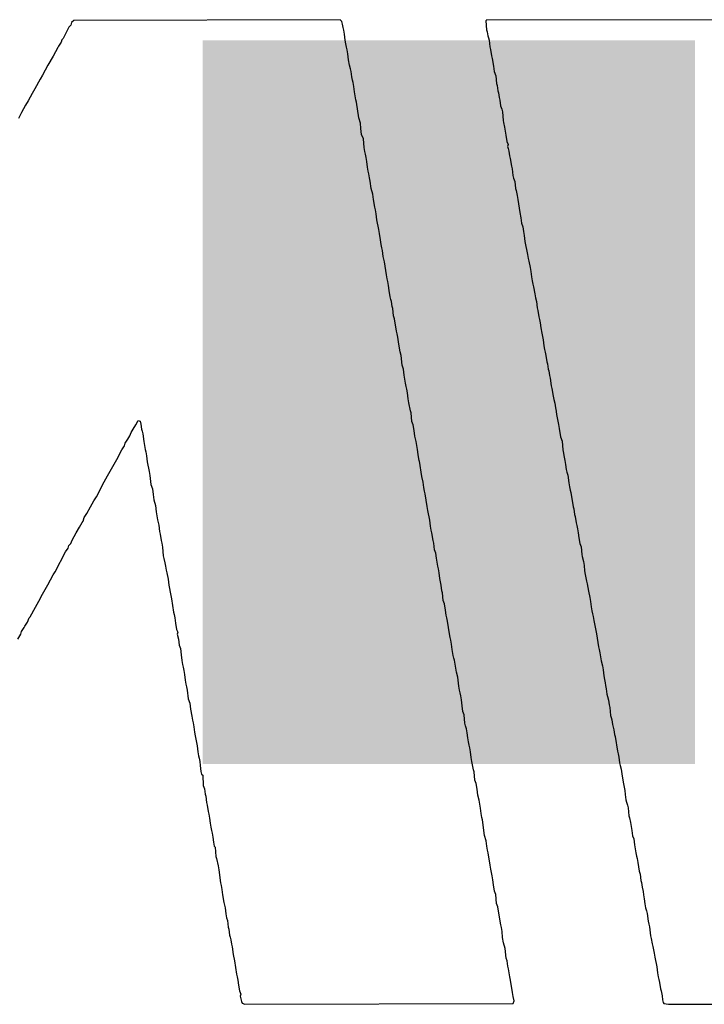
# Model space of a CAD drawing. Header units: inches. Extents: x 0 to 12.2, y 0 to 7.
# Tile 34 of 154: x 2.8198 to 2.9131, y 0.6153 to 0.7493. Entities that reach past the tile are written whole.
import ezdxf

# ---------------------------------------------------------------- set-up
doc = ezdxf.new("R2010")
doc.units = ezdxf.units.IN
doc.header["$MEASUREMENT"] = 0
for name, color, linetype in [('Bottom Overlay', 54, 'Continuous'), ('Top Layer', 1, 'Continuous'), ('Top Paste', 8, 'Continuous'), ('Top Solder', 216, 'Continuous')]:
    doc.layers.add(name, color=color, linetype=linetype)

# ---------------------------------------------------------------- blocks, each defined once
blk = doc.blocks.new('TS_1002S_12026C_45')
at = {"layer": 'Top Layer'}
blk.add_hatch(color=1, dxfattribs=at).paths.add_polyline_path([(0.13385, 0.1181), (0.22441, 0.1181), (0.22441, 0.05905), (0.13385, 0.05905)])
at = {"layer": 'Top Paste'}
blk.add_hatch(color=8, dxfattribs=at).paths.add_polyline_path([(0.13385, 0.1181), (0.22441, 0.1181), (0.22441, 0.05905), (0.13385, 0.05905)])
at = {"layer": 'Top Solder'}
blk.add_hatch(color=216, dxfattribs=at).paths.add_polyline_path([(0.12985, 0.1221), (0.22841, 0.1221), (0.22841, 0.05505), (0.12985, 0.05505)])

msp = doc.modelspace()

# ---------------------------------------------------------------- linework, layer by layer
at = {"layer": 'Bottom Overlay'}
for p, q in [((2.86345, 0.74933), (2.82719, 0.74924)), ((2.86371, 0.74906), (2.86345, 0.74933)), ((2.88345, 0.74933), (2.88332, 0.74919)), ((2.91993, 0.74928), (2.88345, 0.74933)), ((2.82652, 0.7483), (2.82572, 0.74678)), ((2.82679, 0.74857), (2.82652, 0.7483)), ((2.82688, 0.74893), (2.82679, 0.74857)), ((2.82719, 0.74924), (2.82688, 0.74893)), ((2.8638, 0.7487), (2.86371, 0.74906)), ((2.86389, 0.74826), (2.8638, 0.7487)), ((2.86398, 0.7479), (2.86389, 0.74826)), ((2.88332, 0.74919), (2.88341, 0.74794)), ((2.82572, 0.74678), (2.82554, 0.7466)), ((2.86407, 0.74736), (2.86398, 0.7479)), ((2.86416, 0.74656), (2.86407, 0.74736)), ((2.88341, 0.74794), (2.8835, 0.74768)), ((2.8835, 0.74768), (2.88358, 0.74714)), ((2.88358, 0.74714), (2.88367, 0.74687)), ((2.88367, 0.74687), (2.88376, 0.74652)), ((2.825, 0.74553), (2.82438, 0.74437)), ((2.82509, 0.74571), (2.825, 0.74553)), ((2.82545, 0.74625), (2.82509, 0.74571)), ((2.82554, 0.7466), (2.82545, 0.74625)), ((2.86425, 0.74602), (2.86416, 0.74656)), ((2.86434, 0.74558), (2.86425, 0.74602)), ((2.86443, 0.74522), (2.86434, 0.74558)), ((2.88376, 0.74652), (2.88385, 0.74562)), ((2.88385, 0.74562), (2.88394, 0.74527)), ((2.82438, 0.74437), (2.82366, 0.74312)), ((2.86452, 0.74468), (2.86443, 0.74522)), ((2.86461, 0.74388), (2.86452, 0.74468)), ((2.88394, 0.74527), (2.88408, 0.74442)), ((2.88408, 0.74442), (2.88417, 0.74406)), ((2.88417, 0.74406), (2.88434, 0.74299)), ((2.82366, 0.74312), (2.82295, 0.74178)), ((2.86474, 0.74312), (2.86461, 0.74388)), ((2.86488, 0.74263), (2.86474, 0.74312)), ((2.86496, 0.74227), (2.86488, 0.74263)), ((2.88434, 0.74299), (2.88443, 0.74227)), ((2.82295, 0.74178), (2.82259, 0.74125)), ((2.86505, 0.74156), (2.86496, 0.74227)), ((2.86514, 0.74111), (2.86505, 0.74156)), ((2.88443, 0.74227), (2.88466, 0.74169)), ((2.88466, 0.74169), (2.88475, 0.74062)), ((2.82259, 0.74125), (2.82188, 0.73991)), ((2.86523, 0.74076), (2.86514, 0.74111)), ((2.86532, 0.74022), (2.86523, 0.74076)), ((2.86541, 0.7395), (2.86532, 0.74022)), ((2.88475, 0.74062), (2.88484, 0.74035)), ((2.88484, 0.74035), (2.88492, 0.73964)), ((2.82152, 0.73928), (2.82098, 0.7383)), ((2.82188, 0.73991), (2.82152, 0.73928)), ((2.86559, 0.73843), (2.86541, 0.7395)), ((2.88492, 0.73964), (2.88501, 0.73937)), ((2.88501, 0.73937), (2.8851, 0.73875)), ((2.8851, 0.73875), (2.88519, 0.73839)), ((2.82063, 0.73767), (2.82009, 0.73669)), ((2.82098, 0.7383), (2.82063, 0.73767)), ((2.86568, 0.73808), (2.86559, 0.73843)), ((2.86599, 0.73598), (2.86568, 0.73808)), ((2.88519, 0.73839), (2.88528, 0.73758)), ((2.88528, 0.73758), (2.88546, 0.73714)), ((2.82009, 0.73669), (2.81964, 0.73589)), ((2.86622, 0.73522), (2.86599, 0.73598)), ((2.88546, 0.73714), (2.88555, 0.73678)), ((2.88555, 0.73678), (2.88564, 0.73562)), ((2.8663, 0.7345), (2.86622, 0.73522)), ((2.88564, 0.73562), (2.88573, 0.73535)), ((2.88573, 0.73535), (2.88586, 0.73468)), ((2.88586, 0.73468), (2.88604, 0.73361)), ((2.86639, 0.7337), (2.8663, 0.7345)), ((2.86662, 0.73312), (2.86639, 0.7337)), ((2.88604, 0.73361), (2.88617, 0.73276)), ((2.86675, 0.73191), (2.86662, 0.73312)), ((2.86684, 0.73138), (2.86675, 0.73191)), ((2.88617, 0.73276), (2.88635, 0.73232)), ((2.88635, 0.73232), (2.88626, 0.73205)), ((2.88626, 0.73205), (2.88635, 0.73178)), ((2.86693, 0.73102), (2.86684, 0.73138)), ((2.86702, 0.73057), (2.86693, 0.73102)), ((2.86711, 0.73004), (2.86702, 0.73057)), ((2.88635, 0.73178), (2.88644, 0.73142)), ((2.88644, 0.73142), (2.88653, 0.7308)), ((2.88653, 0.7308), (2.88662, 0.73044)), ((2.8672, 0.72923), (2.86711, 0.73004)), ((2.86729, 0.7287), (2.8672, 0.72923)), ((2.88662, 0.73044), (2.8868, 0.72937)), ((2.8868, 0.72937), (2.88689, 0.72901)), ((2.86738, 0.72834), (2.86729, 0.7287)), ((2.86747, 0.72781), (2.86738, 0.72834)), ((2.88689, 0.72901), (2.88698, 0.72812)), ((2.88698, 0.72812), (2.88707, 0.72776)), ((2.86755, 0.72736), (2.86747, 0.72781)), ((2.86769, 0.72633), (2.86755, 0.72736)), ((2.88707, 0.72776), (2.88725, 0.72731)), ((2.88725, 0.72731), (2.88734, 0.72633)), ((2.86791, 0.72557), (2.86769, 0.72633)), ((2.868, 0.72486), (2.86791, 0.72557)), ((2.88734, 0.72633), (2.88743, 0.72606)), ((2.88743, 0.72606), (2.88756, 0.72539)), ((2.88756, 0.72539), (2.88765, 0.72486)), ((2.86818, 0.72379), (2.868, 0.72486)), ((2.88765, 0.72486), (2.88792, 0.72307)), ((2.86827, 0.72343), (2.86818, 0.72379)), ((2.86836, 0.72289), (2.86827, 0.72343)), ((2.86845, 0.72209), (2.86836, 0.72289)), ((2.88792, 0.72307), (2.88809, 0.72236)), ((2.86872, 0.72075), (2.86845, 0.72209)), ((2.88809, 0.72236), (2.88818, 0.72164)), ((2.88818, 0.72164), (2.88832, 0.72115)), ((2.86881, 0.72022), (2.86872, 0.72075)), ((2.86894, 0.71937), (2.86881, 0.72022)), ((2.88832, 0.72115), (2.88845, 0.72048)), ((2.88845, 0.72048), (2.88854, 0.71995)), ((2.88854, 0.71995), (2.88863, 0.71914)), ((2.86903, 0.71874), (2.86894, 0.71937)), ((2.86916, 0.71825), (2.86903, 0.71874)), ((2.88863, 0.71914), (2.88899, 0.71736)), ((2.86925, 0.71789), (2.86916, 0.71825)), ((2.86934, 0.71709), (2.86925, 0.71789)), ((2.88899, 0.71736), (2.88908, 0.71682)), ((2.86952, 0.71637), (2.86934, 0.71709)), ((2.86979, 0.71459), (2.86952, 0.71637)), ((2.88908, 0.71682), (2.88917, 0.71646)), ((2.88917, 0.71646), (2.88935, 0.71557)), ((2.86988, 0.71405), (2.86979, 0.71459)), ((2.88935, 0.71557), (2.88943, 0.71504)), ((2.88943, 0.71504), (2.88952, 0.71432)), ((2.86997, 0.7137), (2.86988, 0.71405)), ((2.87006, 0.71316), (2.86997, 0.7137)), ((2.87014, 0.71245), (2.87006, 0.71316)), ((2.88952, 0.71432), (2.88961, 0.71379)), ((2.88961, 0.71379), (2.8897, 0.71334)), ((2.8897, 0.71334), (2.88979, 0.71298)), ((2.87028, 0.7116), (2.87014, 0.71245)), ((2.88979, 0.71298), (2.88997, 0.712)), ((2.88997, 0.712), (2.89006, 0.71146)), ((2.87037, 0.71124), (2.87028, 0.7116)), ((2.87046, 0.71097), (2.87037, 0.71124)), ((2.87055, 0.71026), (2.87046, 0.71097)), ((2.89006, 0.71146), (2.89019, 0.71097)), ((2.89019, 0.71097), (2.89028, 0.71008)), ((2.87064, 0.70999), (2.87055, 0.71026)), ((2.87073, 0.70901), (2.87064, 0.70999)), ((2.89028, 0.71008), (2.89037, 0.70972)), ((2.89037, 0.70972), (2.89051, 0.70887)), ((2.87086, 0.70861), (2.87073, 0.70901)), ((2.87113, 0.70691), (2.87086, 0.70861)), ((2.89051, 0.70887), (2.8906, 0.70852)), ((2.8906, 0.70852), (2.89068, 0.70807)), ((2.89068, 0.70807), (2.89077, 0.70736)), ((2.87122, 0.70655), (2.87113, 0.70691)), ((2.87131, 0.7061), (2.87122, 0.70655)), ((2.89077, 0.70736), (2.89095, 0.70664)), ((2.89095, 0.70664), (2.89113, 0.70575)), ((2.87144, 0.70517), (2.87131, 0.7061)), ((2.87162, 0.7041), (2.87144, 0.70517)), ((2.89113, 0.70575), (2.89122, 0.70494)), ((2.87175, 0.7036), (2.87162, 0.7041)), ((2.89122, 0.70494), (2.89131, 0.70441)), ((2.89131, 0.70441), (2.8914, 0.70405)), ((2.8914, 0.70405), (2.89149, 0.7036)), ((2.87189, 0.70231), (2.87175, 0.7036)), ((2.89149, 0.7036), (2.89162, 0.70276)), ((2.89162, 0.70276), (2.89171, 0.70249)), ((2.89171, 0.70249), (2.8918, 0.70177)), ((2.87211, 0.70173), (2.87189, 0.70231)), ((2.8722, 0.70093), (2.87211, 0.70173)), ((2.8918, 0.70177), (2.89189, 0.70151)), ((2.89189, 0.70151), (2.89198, 0.70088)), ((2.87238, 0.69985), (2.8722, 0.70093)), ((2.87247, 0.69941), (2.87238, 0.69985)), ((2.89198, 0.70088), (2.89207, 0.70052)), ((2.89207, 0.70052), (2.8922, 0.6995)), ((2.87256, 0.69905), (2.87247, 0.69941)), ((2.87265, 0.69851), (2.87256, 0.69905)), ((2.87273, 0.69771), (2.87265, 0.69851)), ((2.8922, 0.6995), (2.89229, 0.69914)), ((2.89229, 0.69914), (2.89247, 0.69807)), ((2.87282, 0.69717), (2.87273, 0.69771)), ((2.87305, 0.69606), (2.87282, 0.69717)), ((2.89247, 0.69807), (2.89256, 0.69762)), ((2.89256, 0.69762), (2.89269, 0.69713)), ((2.89269, 0.69713), (2.89278, 0.6965)), ((2.87314, 0.69579), (2.87305, 0.69606)), ((2.87323, 0.69463), (2.87314, 0.69579)), ((2.89278, 0.6965), (2.89278, 0.69642)), ((2.89278, 0.69642), (2.89283, 0.69637)), ((2.89283, 0.69637), (2.89292, 0.69557)), ((2.83563, 0.69418), (2.83594, 0.69476)), ((2.83594, 0.69476), (2.83621, 0.69467)), ((2.83621, 0.69467), (2.83634, 0.69427)), ((2.8734, 0.69418), (2.87323, 0.69463)), ((2.89292, 0.69557), (2.89319, 0.69423)), ((2.83482, 0.69266), (2.835, 0.69311)), ((2.835, 0.69311), (2.83527, 0.69356)), ((2.83527, 0.69356), (2.83563, 0.69418)), ((2.83634, 0.69427), (2.83643, 0.69356)), ((2.83643, 0.69356), (2.83652, 0.69329)), ((2.83652, 0.69329), (2.83661, 0.69293)), ((2.87354, 0.69342), (2.8734, 0.69418)), ((2.87363, 0.69262), (2.87354, 0.69342)), ((2.89319, 0.69423), (2.89327, 0.69369)), ((2.89327, 0.69369), (2.89345, 0.69253)), ((2.83411, 0.69132), (2.8342, 0.69168)), ((2.8342, 0.69168), (2.83456, 0.69222)), ((2.83456, 0.69222), (2.83482, 0.69266)), ((2.83661, 0.69293), (2.83674, 0.69191)), ((2.83674, 0.69191), (2.83692, 0.69083)), ((2.87381, 0.69191), (2.87363, 0.69262)), ((2.87398, 0.69083), (2.87381, 0.69191)), ((2.89345, 0.69253), (2.89368, 0.69195)), ((2.89368, 0.69195), (2.89377, 0.69079)), ((2.83304, 0.68945), (2.83375, 0.69079)), ((2.83375, 0.69079), (2.83411, 0.69132)), ((2.83692, 0.69083), (2.83701, 0.69048)), ((2.83701, 0.69048), (2.8371, 0.68994)), ((2.87407, 0.69012), (2.87398, 0.69083)), ((2.89377, 0.69079), (2.89385, 0.69052)), ((2.89385, 0.69052), (2.89399, 0.68976)), ((2.83232, 0.6882), (2.83304, 0.68945)), ((2.8371, 0.68994), (2.83719, 0.68914)), ((2.83719, 0.68914), (2.83746, 0.6878)), ((2.87421, 0.68927), (2.87407, 0.69012)), ((2.87425, 0.68923), (2.87421, 0.68927)), ((2.87457, 0.68713), (2.87425, 0.68923)), ((2.89399, 0.68976), (2.89408, 0.68932)), ((2.89408, 0.68932), (2.89417, 0.68878)), ((2.83179, 0.68722), (2.83232, 0.6882)), ((2.83746, 0.6878), (2.83755, 0.68726)), ((2.89417, 0.68878), (2.89426, 0.68807)), ((2.89426, 0.68807), (2.89435, 0.68771)), ((2.89435, 0.68771), (2.89448, 0.68731)), ((2.83027, 0.68436), (2.83134, 0.68641)), ((2.83134, 0.68641), (2.83179, 0.68722)), ((2.83755, 0.68726), (2.83768, 0.68606)), ((2.87479, 0.68637), (2.87457, 0.68713)), ((2.87488, 0.68565), (2.87479, 0.68637)), ((2.89448, 0.68731), (2.89461, 0.68628)), ((2.83768, 0.68606), (2.83791, 0.68548)), ((2.83791, 0.68548), (2.83799, 0.68467)), ((2.87497, 0.68512), (2.87488, 0.68565)), ((2.87506, 0.68476), (2.87497, 0.68512)), ((2.89461, 0.68628), (2.8947, 0.68574)), ((2.8947, 0.68574), (2.89479, 0.6853)), ((2.89479, 0.6853), (2.89488, 0.68494)), ((2.82947, 0.68302), (2.82991, 0.68382)), ((2.82991, 0.68382), (2.83027, 0.68436)), ((2.83799, 0.68467), (2.83808, 0.68396)), ((2.83808, 0.68396), (2.83831, 0.6832)), ((2.87532, 0.68306), (2.87506, 0.68476)), ((2.89488, 0.68494), (2.89519, 0.68302)), ((2.82897, 0.68208), (2.82947, 0.68302)), ((2.83831, 0.6832), (2.8384, 0.68231)), ((2.8384, 0.68231), (2.83858, 0.68123)), ((2.87541, 0.68253), (2.87532, 0.68306)), ((2.87568, 0.68119), (2.87541, 0.68253)), ((2.89519, 0.68302), (2.89528, 0.68275)), ((2.89528, 0.68275), (2.89537, 0.68195)), ((2.82831, 0.68088), (2.82848, 0.68105)), ((2.82848, 0.68105), (2.82862, 0.68155)), ((2.82862, 0.68155), (2.82897, 0.68208)), ((2.83858, 0.68123), (2.83875, 0.68052)), ((2.87577, 0.68039), (2.87568, 0.68119)), ((2.89537, 0.68195), (2.89546, 0.68168)), ((2.89546, 0.68168), (2.8956, 0.68083)), ((2.8275, 0.67945), (2.82795, 0.68025)), ((2.82795, 0.68025), (2.82831, 0.68088)), ((2.83875, 0.68052), (2.83884, 0.67963)), ((2.83884, 0.67963), (2.83893, 0.67927)), ((2.87586, 0.67985), (2.87577, 0.68039)), ((2.87595, 0.67949), (2.87586, 0.67985)), ((2.8956, 0.68083), (2.89569, 0.68047)), ((2.89569, 0.68047), (2.89578, 0.68003)), ((2.89578, 0.68003), (2.89586, 0.67949)), ((2.82679, 0.67802), (2.82697, 0.67846)), ((2.82697, 0.67846), (2.8275, 0.67945)), ((2.83893, 0.67927), (2.83907, 0.67842)), ((2.83907, 0.67842), (2.83916, 0.67806)), ((2.87613, 0.67842), (2.87595, 0.67949)), ((2.87622, 0.67806), (2.87613, 0.67842)), ((2.89586, 0.67949), (2.89595, 0.67878)), ((2.89595, 0.67878), (2.89609, 0.67802)), ((2.82607, 0.67686), (2.82643, 0.67739)), ((2.82643, 0.67739), (2.82652, 0.67775)), ((2.82652, 0.67775), (2.82679, 0.67802)), ((2.83916, 0.67806), (2.83925, 0.67753)), ((2.83925, 0.67753), (2.83938, 0.67632)), ((2.87631, 0.67717), (2.87622, 0.67806)), ((2.87649, 0.67672), (2.87631, 0.67717)), ((2.89609, 0.67802), (2.89627, 0.67757)), ((2.89627, 0.67757), (2.89636, 0.6765)), ((2.82464, 0.67418), (2.82607, 0.67686)), ((2.83938, 0.67632), (2.83947, 0.67596)), ((2.83947, 0.67596), (2.8396, 0.67538)), ((2.87657, 0.67601), (2.87649, 0.67672)), ((2.87675, 0.67494), (2.87657, 0.67601)), ((2.89636, 0.6765), (2.89644, 0.67623)), ((2.89644, 0.67623), (2.89658, 0.67556)), ((2.8396, 0.67538), (2.83969, 0.67494)), ((2.83969, 0.67494), (2.83978, 0.6744)), ((2.83978, 0.6744), (2.83987, 0.67404)), ((2.87684, 0.67458), (2.87675, 0.67494)), ((2.87693, 0.67404), (2.87684, 0.67458)), ((2.89658, 0.67556), (2.89667, 0.67503)), ((2.89667, 0.67503), (2.89676, 0.67431)), ((2.89676, 0.67431), (2.89685, 0.67378)), ((2.82366, 0.67239), (2.82438, 0.67373)), ((2.82438, 0.67373), (2.82464, 0.67418)), ((2.83987, 0.67404), (2.84005, 0.67315)), ((2.84005, 0.67315), (2.84014, 0.67235)), ((2.87702, 0.67324), (2.87693, 0.67404)), ((2.8772, 0.67235), (2.87702, 0.67324)), ((2.89685, 0.67378), (2.89703, 0.67288)), ((2.82295, 0.67114), (2.82366, 0.67239)), ((2.84014, 0.67235), (2.84023, 0.6719)), ((2.84023, 0.6719), (2.84032, 0.67137)), ((2.87733, 0.67159), (2.8772, 0.67235)), ((2.87742, 0.67132), (2.87733, 0.67159)), ((2.89703, 0.67288), (2.89711, 0.67253)), ((2.89711, 0.67253), (2.89729, 0.67154)), ((2.82241, 0.67016), (2.82295, 0.67114)), ((2.84032, 0.67137), (2.8405, 0.67047)), ((2.8405, 0.67047), (2.84076, 0.66869)), ((2.87751, 0.67025), (2.87742, 0.67132)), ((2.87769, 0.6698), (2.87751, 0.67025)), ((2.89729, 0.67154), (2.89747, 0.67065)), ((2.89747, 0.67065), (2.89756, 0.67012)), ((2.82125, 0.66802), (2.82196, 0.66936)), ((2.82196, 0.66936), (2.82241, 0.67016)), ((2.87782, 0.66895), (2.87769, 0.6698)), ((2.87791, 0.66824), (2.87782, 0.66895)), ((2.89756, 0.67012), (2.89765, 0.6694)), ((2.89765, 0.6694), (2.89774, 0.66886)), ((2.82089, 0.6673), (2.82112, 0.66788)), ((2.82112, 0.66788), (2.82125, 0.66802)), ((2.84076, 0.66869), (2.84085, 0.66833)), ((2.84085, 0.66833), (2.84094, 0.66788)), ((2.84094, 0.66788), (2.84103, 0.66717)), ((2.878, 0.66788), (2.87791, 0.66824)), ((2.87809, 0.66744), (2.878, 0.66788)), ((2.89774, 0.66886), (2.89783, 0.66842)), ((2.89783, 0.66842), (2.89792, 0.66806)), ((2.89792, 0.66806), (2.89801, 0.66753)), ((2.82009, 0.66605), (2.82045, 0.66659)), ((2.82045, 0.66659), (2.82054, 0.66677)), ((2.82054, 0.66677), (2.82089, 0.6673)), ((2.84103, 0.66717), (2.84117, 0.66632)), ((2.84117, 0.66632), (2.84134, 0.66596)), ((2.87836, 0.66574), (2.87809, 0.66744)), ((2.89801, 0.66753), (2.89837, 0.66574)), ((2.81955, 0.66498), (2.82, 0.66569)), ((2.82, 0.66569), (2.82009, 0.66605)), ((2.84134, 0.66596), (2.84125, 0.66569)), ((2.84125, 0.66569), (2.84143, 0.66498)), ((2.84143, 0.66498), (2.84152, 0.66418)), ((2.87845, 0.6652), (2.87836, 0.66574)), ((2.87854, 0.66485), (2.87845, 0.6652)), ((2.89837, 0.66574), (2.89863, 0.66395)), ((2.84152, 0.66418), (2.8417, 0.66373)), ((2.8417, 0.66373), (2.84183, 0.66288)), ((2.87863, 0.66431), (2.87854, 0.66485)), ((2.87872, 0.6636), (2.87863, 0.66431)), ((2.87885, 0.66275), (2.87872, 0.6636)), ((2.89863, 0.66395), (2.89872, 0.6636)), ((2.89872, 0.6636), (2.89881, 0.66315)), ((2.84183, 0.66288), (2.84192, 0.66208)), ((2.87894, 0.66239), (2.87885, 0.66275)), ((2.87903, 0.66212), (2.87894, 0.66239)), ((2.89881, 0.66315), (2.89895, 0.6623)), ((2.89895, 0.6623), (2.89903, 0.66203)), ((2.84192, 0.66208), (2.84201, 0.66154)), ((2.84201, 0.66154), (2.8421, 0.66118)), ((2.8421, 0.66118), (2.84219, 0.66074)), ((2.8793, 0.66051), (2.87903, 0.66212)), ((2.89903, 0.66203), (2.89917, 0.66136)), ((2.89917, 0.66136), (2.89926, 0.66083)), ((2.84219, 0.66074), (2.84228, 0.6602)), ((2.84228, 0.6602), (2.84237, 0.6594)), ((2.87948, 0.6598), (2.8793, 0.66051)), ((2.87961, 0.65859), (2.87948, 0.6598)), ((2.89926, 0.66083), (2.89935, 0.66002)), ((2.89935, 0.66002), (2.89944, 0.65949)), ((2.84237, 0.6594), (2.84246, 0.65886)), ((2.84246, 0.65886), (2.84255, 0.65851)), ((2.84255, 0.65851), (2.84264, 0.65806)), ((2.8797, 0.65806), (2.87961, 0.65859)), ((2.89944, 0.65949), (2.89953, 0.65904)), ((2.89953, 0.65904), (2.89962, 0.65868)), ((2.89962, 0.65868), (2.8997, 0.65824)), ((2.8997, 0.65824), (2.89979, 0.65752)), ((2.84264, 0.65806), (2.84277, 0.65685)), ((2.84277, 0.65685), (2.843, 0.65627)), ((2.87979, 0.6577), (2.8797, 0.65806)), ((2.87988, 0.65726), (2.87979, 0.6577)), ((2.87997, 0.65672), (2.87988, 0.65726)), ((2.89979, 0.65752), (2.89988, 0.65717)), ((2.89988, 0.65717), (2.90002, 0.65667)), ((2.843, 0.65627), (2.84309, 0.65547)), ((2.88006, 0.65592), (2.87997, 0.65672)), ((2.88019, 0.65516), (2.88006, 0.65592)), ((2.90002, 0.65667), (2.90011, 0.65605)), ((2.90011, 0.65605), (2.9002, 0.65569)), ((2.9002, 0.65569), (2.90028, 0.65462)), ((2.84309, 0.65547), (2.84326, 0.65449)), ((2.84326, 0.65449), (2.84335, 0.65395)), ((2.88037, 0.65471), (2.88019, 0.65516)), ((2.88046, 0.65355), (2.88037, 0.65471)), ((2.90028, 0.65462), (2.90037, 0.65435)), ((2.90037, 0.65435), (2.90046, 0.654)), ((2.84335, 0.65395), (2.84344, 0.65359)), ((2.84344, 0.65359), (2.84353, 0.65306)), ((2.84353, 0.65306), (2.84362, 0.65234)), ((2.88055, 0.65319), (2.88046, 0.65355)), ((2.88068, 0.65279), (2.88055, 0.65319)), ((2.90046, 0.654), (2.90055, 0.65337)), ((2.90055, 0.65337), (2.90073, 0.65266)), ((2.84362, 0.65234), (2.84371, 0.65181)), ((2.84371, 0.65181), (2.84398, 0.65047)), ((2.88077, 0.65225), (2.88068, 0.65279)), ((2.88086, 0.65154), (2.88077, 0.65225)), ((2.88095, 0.651), (2.88086, 0.65154)), ((2.90073, 0.65266), (2.90082, 0.65203)), ((2.90082, 0.65203), (2.90091, 0.65176)), ((2.90091, 0.65176), (2.90122, 0.64975)), ((2.84398, 0.65047), (2.84407, 0.64966)), ((2.88104, 0.65056), (2.88095, 0.651)), ((2.88113, 0.6502), (2.88104, 0.65056)), ((2.88122, 0.64966), (2.88113, 0.6502)), ((2.84407, 0.64966), (2.84416, 0.64913)), ((2.84416, 0.64913), (2.84425, 0.64877)), ((2.88131, 0.64886), (2.88122, 0.64966)), ((2.8814, 0.64832), (2.88131, 0.64886)), ((2.90122, 0.64975), (2.90131, 0.6494)), ((2.90131, 0.6494), (2.9014, 0.64895)), ((2.9014, 0.64895), (2.90149, 0.64815)), ((2.84425, 0.64877), (2.84434, 0.64832)), ((2.84434, 0.64832), (2.84442, 0.64779)), ((2.84442, 0.64779), (2.84451, 0.64699)), ((2.88162, 0.64721), (2.8814, 0.64832)), ((2.90149, 0.64815), (2.90158, 0.64779)), ((2.90158, 0.64779), (2.90171, 0.6473)), ((2.84451, 0.64699), (2.8446, 0.64663)), ((2.8446, 0.64663), (2.84474, 0.64649)), ((2.84474, 0.64649), (2.84483, 0.64506)), ((2.88171, 0.64694), (2.88162, 0.64721)), ((2.8818, 0.64578), (2.88171, 0.64694)), ((2.90171, 0.6473), (2.9018, 0.64667)), ((2.9018, 0.64667), (2.90189, 0.64632)), ((2.90189, 0.64632), (2.90203, 0.64529)), ((2.84483, 0.64506), (2.84501, 0.64462)), ((2.88198, 0.64533), (2.8818, 0.64578)), ((2.88211, 0.64457), (2.88198, 0.64533)), ((2.90203, 0.64529), (2.90221, 0.6444)), ((2.84501, 0.64462), (2.84509, 0.6439)), ((2.84509, 0.6439), (2.84518, 0.64364)), ((2.84518, 0.64364), (2.84527, 0.64274)), ((2.8822, 0.64377), (2.88211, 0.64457)), ((2.88238, 0.64306), (2.8822, 0.64377)), ((2.90221, 0.6444), (2.90229, 0.64386)), ((2.90229, 0.64386), (2.90238, 0.64314)), ((2.84527, 0.64274), (2.84536, 0.64239)), ((2.84536, 0.64239), (2.8455, 0.64154)), ((2.88256, 0.64198), (2.88238, 0.64306)), ((2.90238, 0.64314), (2.90247, 0.64279)), ((2.90247, 0.64279), (2.90261, 0.64239)), ((2.90261, 0.64239), (2.9027, 0.64203)), ((2.8455, 0.64154), (2.84559, 0.64118)), ((2.84559, 0.64118), (2.84567, 0.64064)), ((2.88265, 0.64127), (2.88256, 0.64198)), ((2.88274, 0.64073), (2.88265, 0.64127)), ((2.9027, 0.64203), (2.90279, 0.64096)), ((2.90279, 0.64096), (2.90287, 0.64069)), ((2.84567, 0.64064), (2.84576, 0.63993)), ((2.84576, 0.63993), (2.84585, 0.63939)), ((2.88283, 0.64038), (2.88274, 0.64073)), ((2.88314, 0.63828), (2.88283, 0.64038)), ((2.90287, 0.64069), (2.90301, 0.64002)), ((2.90301, 0.64002), (2.90319, 0.63895)), ((2.84585, 0.63939), (2.84594, 0.63895)), ((2.84594, 0.63895), (2.84603, 0.63859)), ((2.84603, 0.63859), (2.84612, 0.63805)), ((2.88336, 0.63752), (2.88314, 0.63828)), ((2.90319, 0.63895), (2.90328, 0.63823)), ((2.90328, 0.63823), (2.90346, 0.63779)), ((2.84612, 0.63805), (2.84621, 0.63734)), ((2.84621, 0.63734), (2.8463, 0.6368)), ((2.8463, 0.6368), (2.84643, 0.63667)), ((2.88345, 0.6368), (2.88336, 0.63752)), ((2.88354, 0.63627), (2.88345, 0.6368)), ((2.90346, 0.63779), (2.90354, 0.63698)), ((2.90354, 0.63698), (2.90372, 0.63591)), ((2.84643, 0.63667), (2.84652, 0.63542)), ((2.84652, 0.63542), (2.84661, 0.63515)), ((2.88363, 0.63591), (2.88354, 0.63627)), ((2.8839, 0.63421), (2.88363, 0.63591)), ((2.90372, 0.63591), (2.90381, 0.63546)), ((2.90381, 0.63546), (2.9039, 0.63511)), ((2.84661, 0.63515), (2.84684, 0.63413)), ((2.84684, 0.63413), (2.84693, 0.63359)), ((2.88399, 0.63368), (2.8839, 0.63421)), ((2.9039, 0.63511), (2.90399, 0.63457)), ((2.90399, 0.63457), (2.90417, 0.63341)), ((2.84693, 0.63359), (2.84719, 0.6318)), ((2.88417, 0.63279), (2.88399, 0.63368)), ((2.88425, 0.63225), (2.88417, 0.63279)), ((2.90417, 0.63341), (2.9043, 0.63301)), ((2.9043, 0.63301), (2.90439, 0.63212)), ((2.84719, 0.6318), (2.84728, 0.63145)), ((2.84728, 0.63145), (2.84737, 0.63091)), ((2.88434, 0.63154), (2.88425, 0.63225)), ((2.88448, 0.63069), (2.88434, 0.63154)), ((2.90439, 0.63212), (2.90448, 0.63185)), ((2.90448, 0.63185), (2.90457, 0.63122)), ((2.84737, 0.63091), (2.84746, 0.6302)), ((2.84746, 0.6302), (2.84764, 0.62912)), ((2.88466, 0.63024), (2.88448, 0.63069)), ((2.88475, 0.62899), (2.88466, 0.63024)), ((2.90457, 0.63122), (2.90471, 0.63064)), ((2.90471, 0.63064), (2.90479, 0.6302)), ((2.90479, 0.6302), (2.90488, 0.62966)), ((2.84764, 0.62912), (2.84782, 0.62841)), ((2.88492, 0.62854), (2.88475, 0.62899)), ((2.90488, 0.62966), (2.90497, 0.62895)), ((2.90497, 0.62895), (2.90506, 0.62841)), ((2.84782, 0.62841), (2.84791, 0.62761)), ((2.84791, 0.62761), (2.848, 0.62707)), ((2.88515, 0.62716), (2.88492, 0.62854)), ((2.90506, 0.62841), (2.9052, 0.62801)), ((2.9052, 0.62801), (2.90529, 0.62765)), ((2.90529, 0.62765), (2.90542, 0.62662)), ((2.848, 0.62707), (2.84813, 0.62667)), ((2.84813, 0.62667), (2.84822, 0.62578)), ((2.88533, 0.62609), (2.88515, 0.62716)), ((2.88542, 0.62573), (2.88533, 0.62609)), ((2.90542, 0.62662), (2.90551, 0.62618)), ((2.90551, 0.62618), (2.9056, 0.62582)), ((2.84822, 0.62578), (2.84831, 0.62551)), ((2.84831, 0.62551), (2.8484, 0.6247)), ((2.8484, 0.6247), (2.84849, 0.62444)), ((2.88551, 0.62519), (2.88542, 0.62573)), ((2.88559, 0.62439), (2.88551, 0.62519)), ((2.9056, 0.62582), (2.90573, 0.62461)), ((2.84849, 0.62444), (2.84858, 0.62408)), ((2.84858, 0.62408), (2.84867, 0.62345)), ((2.84867, 0.62345), (2.84876, 0.6231)), ((2.88573, 0.62363), (2.88559, 0.62439)), ((2.88595, 0.62287), (2.88573, 0.62363)), ((2.90573, 0.62461), (2.90582, 0.62426)), ((2.90582, 0.62426), (2.90596, 0.6235)), ((2.90596, 0.6235), (2.90605, 0.62314)), ((2.84876, 0.6231), (2.84889, 0.62207)), ((2.84889, 0.62207), (2.84907, 0.62118)), ((2.88609, 0.62158), (2.88595, 0.62287)), ((2.90605, 0.62314), (2.90622, 0.62225)), ((2.90622, 0.62225), (2.90631, 0.62171)), ((2.84907, 0.62118), (2.84934, 0.61939)), ((2.88622, 0.62118), (2.88609, 0.62158)), ((2.88631, 0.62046), (2.88622, 0.62118)), ((2.90631, 0.62171), (2.90658, 0.62037)), ((2.84934, 0.61939), (2.84943, 0.61903)), ((2.8864, 0.6201), (2.88631, 0.62046)), ((2.88658, 0.61903), (2.8864, 0.6201)), ((2.90658, 0.62037), (2.90667, 0.61957)), ((2.90667, 0.61957), (2.90676, 0.61903)), ((2.84943, 0.61903), (2.84952, 0.61859)), ((2.84952, 0.61859), (2.8496, 0.61787)), ((2.88667, 0.61859), (2.88658, 0.61903)), ((2.88693, 0.61689), (2.88667, 0.61859)), ((2.90676, 0.61903), (2.90685, 0.61868)), ((2.90685, 0.61868), (2.90694, 0.61823)), ((2.90694, 0.61823), (2.90707, 0.61738)), ((2.8496, 0.61787), (2.84974, 0.61711)), ((2.84974, 0.61711), (2.84992, 0.61667)), ((2.84992, 0.61667), (2.84983, 0.6164)), ((2.88702, 0.61635), (2.88693, 0.61689)), ((2.90707, 0.61738), (2.90716, 0.61711)), ((2.90716, 0.61711), (2.9073, 0.61644)), ((2.84983, 0.6164), (2.85001, 0.61568)), ((2.85001, 0.61568), (2.8501, 0.61542)), ((2.8501, 0.61542), (2.8505, 0.61528)), ((2.8505, 0.61528), (2.88702, 0.61537)), ((2.88716, 0.61577), (2.88702, 0.61635)), ((2.88702, 0.61537), (2.88716, 0.61577)), ((2.9073, 0.61644), (2.90738, 0.61591)), ((2.90738, 0.61591), (2.90747, 0.61555)), ((2.90747, 0.61555), (2.90756, 0.61537)), ((2.90756, 0.61537), (2.90819, 0.61528)), ((2.90819, 0.61528), (2.94364, 0.61537))]:
    msp.add_line(p, q, dxfattribs=at)

# ---------------------------------------------------------------- block references
at = {"rotation": 270}
msp.add_blockref('TS_1002S_12026C_45', (2.78968, 0.87639), dxfattribs=at)

doc.saveas('drawing.dxf')
